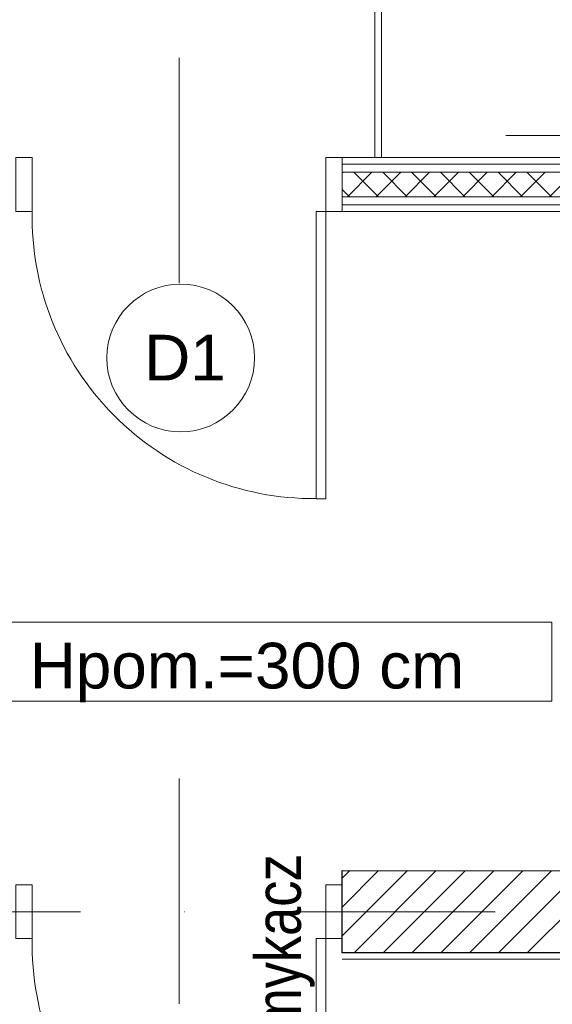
# Model space of a CAD drawing. Header units: metres. Extents: x 10441 to 19716, y -6570 to 1447.
# Tile 31 of 50: x 16006 to 16169, y -3650 to -3349. Entities that reach past the tile are written whole.
import ezdxf
from ezdxf.enums import TextEntityAlignment as Align

# ---------------------------------------------------------------- set-up
doc = ezdxf.new("R2010")
doc.units = ezdxf.units.M
doc.header["$MEASUREMENT"] = 0
doc.linetypes.add('DASHDOT', pattern=[25.4, 12.7, -6.35, 0, -6.35])
for name, color, linetype, lineweight in [('#elektryczne', 8, 'Continuous', 20), ('A_DRZWI', 8, 'Continuous', 5), ('A_HACZE', 8, 'Continuous', 5), ('A_OSIE', 8, 'Continuous', 13), ('A_OZACZENIE DRZWI', 8, 'Continuous', 13), ('A_OZNACZENIA OKIEN', 8, 'Continuous', 13), ('A_PROJEKTOWANE ŚCIANY MUROWANE NOŚNE', 8, 'Continuous', 30), ('A_SCIANY DZIALOWE GK', 8, 'Continuous', 5), ('A_TYNK', 8, 'Continuous', 5), ('A_WYMIARY WEWNETRZNE', 8, 'Continuous', 18), ('A_WYPOSAŻENIE SANITARNE', 8, 'Continuous', 5)]:
    doc.layers.add(name, color=color, linetype=linetype, lineweight=lineweight)
doc.layers.add('A_PPOŻ', color=8, linetype='Continuous')
doc.styles.add('ARIAL', font='arial.ttf')
doc.styles.add('GENERATED_STYLE_2', font='ARIALN.TTF')
doc.styles.add('m1_romans', font='romans.shx', dxfattribs={"width": 0.8})

# ---------------------------------------------------------------- blocks, each defined once
blk = doc.blocks.new('podkład')
at = {"layer": 'A_DRZWI', "color": 8, "ltscale": 2}
for points in [[(11822.29, -1146.2), (11827.29, -1146.2), (11827.29, -1162.7), (11822.29, -1162.7)], [(11917.29, -1146.2), (11922.29, -1146.2), (11922.29, -1162.7), (11917.29, -1162.7)], [(11917.29, -1250.7), (11914.29, -1250.7), (11914.29, -1162.7), (11917.29, -1162.7)], [(11822.29, -1368.95), (11827.29, -1368.95), (11827.29, -1385.45), (11822.29, -1385.45)], [(11917.29, -1368.95), (11922.29, -1368.95), (11922.29, -1385.45), (11917.29, -1385.45)], [(11917.29, -1473.45), (11914.29, -1473.45), (11914.29, -1385.45), (11917.29, -1385.45)]]:
    blk.add_lwpolyline(points, close=True, dxfattribs=at)
for centre in [(11913.59, -1164.35), (11913.59, -1387.11)]:
    blk.add_arc(centre, 86.32, 178.9011, 270.4638, dxfattribs=at)
at = {"layer": 'A_HACZE', "color": 8, "linetype": 'Continuous'}
for p, q in [((11922.54, -1150.7), (11922.29, -1150.96)), ((11931.38, -1150.7), (11923.88, -1158.2)), ((11933.35, -1158.2), (11925.85, -1150.7)), ((11940.22, -1150.7), (11932.72, -1158.2)), ((11942.19, -1158.2), (11934.69, -1150.7)), ((11949.06, -1150.7), (11941.56, -1158.2)), ((11951.02, -1158.2), (11943.52, -1150.7)), ((11957.9, -1150.7), (11950.4, -1158.2)), ((11959.86, -1158.2), (11952.36, -1150.7)), ((11966.74, -1150.7), (11959.24, -1158.2)), ((11968.7, -1158.2), (11961.2, -1150.7)), ((11975.58, -1150.7), (11968.08, -1158.2)), ((11977.54, -1158.2), (11970.04, -1150.7)), ((11984.42, -1150.7), (11976.92, -1158.2)), ((11986.38, -1158.2), (11978.88, -1150.7)), ((11993.26, -1150.7), (11985.76, -1158.2)), ((11924.51, -1158.2), (11922.29, -1155.98)), ((11924.6, -1364.61), (11922.29, -1366.93)), ((11942.27, -1364.62), (11922.29, -1384.61)), ((11933.44, -1364.62), (11922.29, -1375.77)), ((11951.11, -1364.62), (11925.95, -1389.78)), ((11959.94, -1364.63), (11934.79, -1389.78)), ((11968.78, -1364.63), (11943.63, -1389.78)), ((11977.62, -1364.63), (11952.47, -1389.78)), ((11986.45, -1364.63), (11961.31, -1389.77)), ((11995.29, -1364.64), (11970.16, -1389.77)), ((12004.12, -1364.64), (11979, -1389.77))]:
    blk.add_line(p, q, dxfattribs=at)
at = {"layer": 'A_OSIE', "color": 8, "linetype": 'DASHDOT', "ltscale": 5}
blk.add_line((14256.99, -1377.2), (10108.73, -1377.2), dxfattribs=at)
at = {"layer": 'A_OZACZENIE DRZWI', "color": 8}
for p, q in [((11872.29, -1184.65), (11872.29, -1115.63)), ((11872.29, -1405.41), (11872.29, -1336.38))]:
    blk.add_line(p, q, dxfattribs=at)
at = {"layer": 'A_PROJEKTOWANE ŚCIANY MUROWANE NOŚNE', "color": 8}
for p, q in [((11922.29, -1364.61), (12048.8, -1364.66)), ((11922.29, -1389.79), (11922.29, -1364.61)), ((12180.03, -1389.7), (11922.29, -1389.79))]:
    blk.add_line(p, q, dxfattribs=at)
at = {"layer": 'A_SCIANY DZIALOWE GK', "color": 8}
for p, q in [((12036.29, -1148.2), (11922.29, -1148.2)), ((12038.79, -1150.7), (11922.29, -1150.7)), ((12048.79, -1158.2), (11922.29, -1158.2)), ((12048.79, -1160.7), (11922.29, -1160.7))]:
    blk.add_line(p, q, dxfattribs=at)
at = {"layer": 'A_TYNK', "color": 8}
for p, q in [((12034.3, -1146.2), (11922.29, -1146.2)), ((12046.8, -1162.7), (11922.29, -1162.7)), ((11922.29, -1391.7), (12180.03, -1391.7))]:
    blk.add_line(p, q, dxfattribs=at)
at = {"layer": 'A_WYMIARY WEWNETRZNE', "color": 8, "linetype": 'Continuous'}
for p, q in [((11789.54, -1288.48), (11986.52, -1288.48)), ((11986.52, -1288.48), (11986.52, -1312.7)), ((11986.52, -1312.7), (11789.54, -1312.7))]:
    blk.add_line(p, q, dxfattribs=at)
blk.add_circle((11872.78, -1207.58), 22.63, dxfattribs=at)
at = {"layer": 'A_WYPOSAŻENIE SANITARNE', "color": 8}
for p, q in [((11932.29, -994.19), (11932.29, -1146.2)), ((11934.29, -1146.2), (11934.29, -994.19)), ((12014.4, -1139.4), (11972.4, -1139.4)), ((11932.29, -1146.2), (11934.29, -1146.2))]:
    blk.add_line(p, q, dxfattribs=at)
at = {"layer": 'A_OZACZENIE DRZWI', "color": 8, "ltscale": 0.1, "style": 'm1_romans', "width": 0.8}
for rotation, p in [(98.4861, (12735.07, -773.13)), (360, (12573.8, -1012.7)), (90, (11565.29, -1150.14)), (90, (11872.29, -1150.14)), (90, (12230.03, -1245.64)), (90, (12385.87, -1249.44)), (90, (11565.29, -1370.89)), (90, (11872.29, -1370.89)), (90, (12230.03, -1370.89)), (90, (12389.3, -1370.89)), (90, (11748.79, -1556.15)), (90, (11986.6, -1556.15)), (90, (12389.3, -1556.15)), (360, (12235.05, -1664.2)), (360, (12235.05, -1880.2)), (90, (11745.78, -2001.94))]:
    blk.add_attdef('SZEROKOSC', text='', height=10, rotation=rotation, dxfattribs=at).set_placement(p, align=Align.BOTTOM_CENTER)
for rotation, p in [(98.4861, (12738.56, -773.47)), (360, (12572.95, -1016.09)), (90, (11568.68, -1150.99)), (90, (11875.68, -1150.99)), (90, (12233.42, -1246.49)), (90, (12389.27, -1250.29)), (90, (11568.68, -1371.74)), (90, (11875.68, -1371.74)), (90, (12233.42, -1371.74)), (90, (12392.69, -1371.74)), (90, (11752.19, -1557)), (90, (11990, -1557)), (90, (12392.69, -1557)), (360, (12234.2, -1667.59)), (360, (12234.2, -1883.59)), (90, (11749.18, -2002.79))]:
    blk.add_attdef('WYSOKOSC', text='', height=10, rotation=rotation, dxfattribs=at).set_placement(p, align=Align.TOP_CENTER)
at = {"layer": 'A_OZNACZENIA OKIEN', "color": 8, "linetype": 'Continuous', "lineweight": 18, "style": 'ARIAL'}
for s, p in [('D1', (11861.61, -1214.48)), ('Hpom.=300 cm', (11826.53, -1308.81))]:
    blk.add_text(s, height=14, dxfattribs=at).set_placement(p)
at = {"layer": 'A_OZNACZENIA OKIEN', "color": 8, "ltscale": 0.1, "style": 'm1_romans', "width": 0.8}
for rotation, p in [(278.8676, (13373.71, -593.04)), (278.8676, (12983.87, -650.74)), (278.8676, (12445.73, -730.4)), (278.8676, (12224.15, -763.19)), (0, (14017.48, -900.03)), (278.8676, (11021.54, -941.2)), (278.8676, (10640.69, -997.57)), (0, (14017.48, -1574.7)), (90, (10819.6, -2080.7)), (90, (11204.6, -2080.7)), (90, (11970.6, -2080.7)), (90, (13175.8, -2080.7)), (90, (13539.8, -2080.7))]:
    blk.add_attdef('SZEROKOSC', text='', height=10, rotation=rotation, dxfattribs=at).set_placement(p, align=Align.BOTTOM_CENTER)
for rotation, p in [(278.8676, (13403.28, -587.56)), (278.8676, (13013.44, -645.27)), (278.8676, (12475.3, -724.92)), (278.8676, (12253.72, -757.72)), (0, (14011.09, -903.42)), (278.8676, (11051.11, -935.72)), (278.8676, (10670.26, -992.09)), (0, (14011.09, -1578.09)), (90, (10823, -2081.55)), (90, (11208, -2081.55)), (90, (11974, -2081.55)), (90, (13179.19, -2081.55)), (90, (13543.19, -2081.55))]:
    blk.add_attdef('WYSOKOSC', text='', height=10, rotation=rotation, dxfattribs=at).set_placement(p, align=Align.TOP_CENTER)
at = {"layer": 'A_PPOŻ', "color": 8, "linetype": 'Continuous', "lineweight": 18, "style": 'GENERATED_STYLE_2'}
blk.add_text('Samozamykacz', height=14, rotation=90, dxfattribs=at).set_placement((11909.62, -1472.83))

msp = doc.modelspace()

# ---------------------------------------------------------------- block references
at = {"layer": '#elektryczne', "color": 8, "linetype": 'Continuous', "lineweight": 18}
msp.add_blockref('podkład', (4182.37, -2244.78), dxfattribs=at)

doc.saveas('drawing.dxf')
